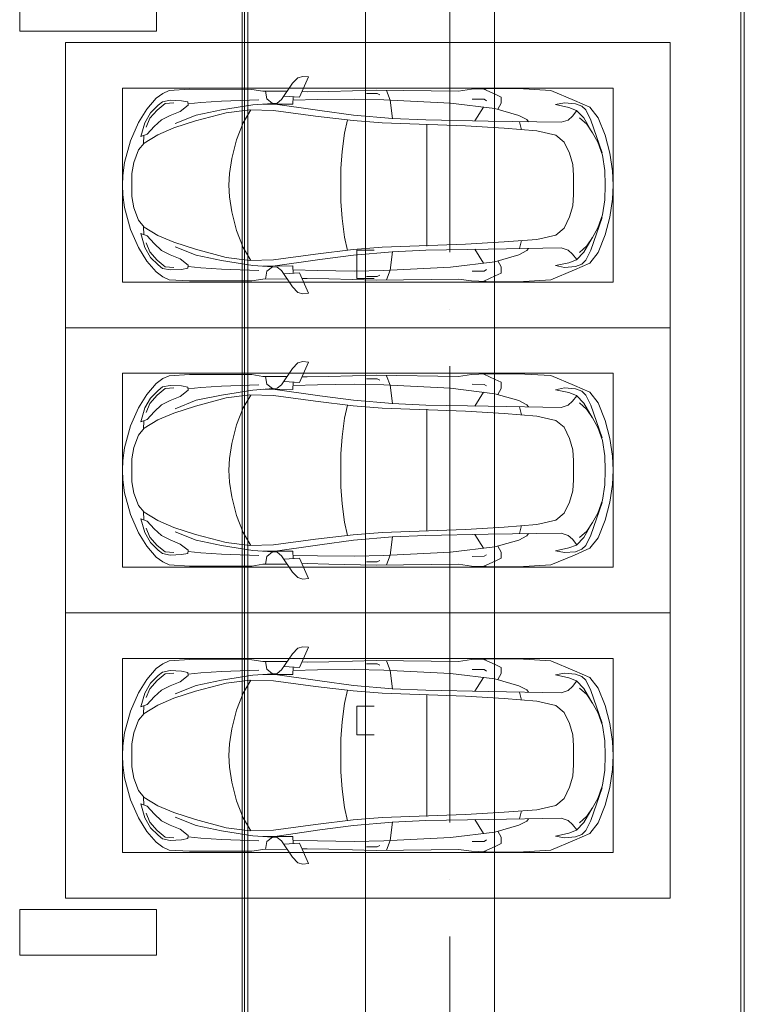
# Model space of a CAD drawing. Header units: millimetres. Extents: x -32229 to 169101, y -13689 to 125138.
# Tile 220 of 256: x 82835 to 89185, y 46318 to 54950. Entities that reach past the tile are written whole.
import ezdxf

# ---------------------------------------------------------------- set-up
doc = ezdxf.new("R2010")
doc.units = ezdxf.units.MM
doc.linetypes.add('ADSK_Линия сетки', pattern=[5000, 4000, -500, 0, -500])
doc.layers.add('A-DETL-____-OTLN', color=7, linetype='Continuous', lineweight=9, true_color=0x00a600)
for name, color, linetype, lineweight in [('A-DETL-GENF-OTLN', 7, 'Continuous', 18), ('A-FLOR-____-OTLN', 7, 'Continuous', 18), ('A-GENM-____-OTLN', 7, 'Continuous', 18), ('C-PRKG-____-OTLN', 7, 'Continuous', 18), ('S-COLS-____-MCUT', 7, 'Continuous', 40), ('S-GRID-____-OTLN', 7, 'Continuous', 9)]:
    doc.layers.add(name, color=color, linetype=linetype, lineweight=lineweight)

# ---------------------------------------------------------------- blocks, each defined once
blk = doc.blocks.new('АР_Машиноместо - 5300x2500_С-V10--01 ЭМ')
at = {"layer": 'A-DETL-GENF-OTLN', "color": 253, "lineweight": 13, "true_color": 0xaaaaaa}
for p, q in [((1052.6, -517.5), (861.8, -571.6)), ((1165.1, -503.1), (1052.6, -517.5)), ((1250, -500), (1165.1, -503.1)), ((1250, -500), (1334.9, -503.1)), ((1334.9, -503.1), (1447.4, -517.5)), ((1447.4, -517.5), (1638.2, -571.6)), ((861.8, -571.6), (701.8, -640.4)), ((1050.7, -599.4), (941.4, -642.2)), ((1148.8, -583), (1050.7, -599.4)), ((1250, -581.6), (1148.8, -583)), ((1250, -581.6), (1351.2, -583)), ((1351.2, -583), (1449.3, -599.4)), ((1449.3, -599.4), (1558.6, -642.2)), ((1638.2, -571.6), (1798.2, -640.4)), ((701.8, -640.4), (584.4, -714.6)), ((824.6, -660.9), (703.5, -696.4)), ((804.5, -715.7), (824.6, -660.9)), ((888.4, -685.9), (815.2, -686.6)), ((941.4, -642.2), (881.5, -691.6)), ((1558.6, -642.2), (1618.5, -691.6)), ((1611.6, -685.9), (1684.8, -686.6)), ((1695.5, -715.7), (1675.4, -660.9)), ((1675.4, -660.9), (1796.5, -696.4)), ((1798.2, -640.4), (1915.6, -714.6)), ((584.4, -714.6), (489, -795.6)), ((616.5, -746.4), (550, -812.3)), ((703.5, -696.4), (616.5, -746.4)), ((737.5, -778.3), (804.5, -715.7)), ((881.5, -691.6), (809.1, -809.4)), ((1618.5, -691.6), (1690.9, -809.4)), ((1762.5, -778.3), (1695.5, -715.7)), ((1796.5, -696.4), (1883.5, -746.4)), ((1883.5, -746.4), (1950, -812.3)), ((1915.6, -714.6), (2011, -795.6)), ((445.9, -853.1), (420.9, -910.7)), ((489, -795.6), (445.9, -853.1)), ((519.1, -851.5), (505.7, -920)), ((550, -812.3), (519.1, -851.5)), ((639.1, -920), (677.4, -843.7)), ((677.4, -843.7), (737.5, -778.3)), ((809.1, -809.4), (749.2, -950.3)), ((1690.9, -809.4), (1750.8, -950.3)), ((1822.6, -843.7), (1762.5, -778.3)), ((1860.9, -920), (1822.6, -843.7)), ((1950, -812.3), (1980.9, -851.5)), ((1980.9, -851.5), (1994.3, -920)), ((2011, -795.6), (2054.1, -853.1)), ((2054.1, -853.1), (2079.1, -910.7)), ((420.9, -910.7), (409.5, -1087)), ((505.7, -920), (510.2, -1018.7)), ((603.4, -1004.8), (639.1, -920)), ((1896.6, -1004.8), (1860.9, -920)), ((1994.3, -920), (1989.8, -1018.7)), ((2079.1, -910.7), (2090.5, -1087)), ((510.2, -1018.7), (521.5, -1074.5)), ((548.5, -1076.2), (603.4, -1004.8)), ((749.2, -950.3), (687.4, -1141)), ((1750.8, -950.3), (1812.6, -1141)), ((1951.5, -1076.2), (1896.6, -1004.8)), ((1989.8, -1018.7), (1978.5, -1074.5)), ((409.5, -1087), (410.6, -1634.2)), ((521.5, -1074.5), (548.5, -1076.2)), ((1978.5, -1074.5), (1951.5, -1076.2)), ((2090.5, -1087), (2089.4, -1634.2)), ((687.4, -1141), (615.4, -1410.3)), ((1812.6, -1141), (1884.6, -1410.3)), ((615.4, -1410.3), (589.4, -1615.5)), ((852.8, -1499), (1016.6, -1459.9)), ((1016.6, -1459.9), (1146.9, -1439.4)), ((1146.9, -1439.4), (1250, -1434.1)), ((1353.1, -1439.4), (1250, -1434.1)), ((1483.4, -1459.9), (1353.1, -1439.4)), ((1647.2, -1499), (1483.4, -1459.9)), ((1884.6, -1410.3), (1910.6, -1615.5)), ((703.6, -1557.1), (852.8, -1499)), ((1796.4, -1557.1), (1647.2, -1499)), ((410.6, -1634.2), (426.5, -1730.9)), ((589.4, -1615.5), (595.8, -1824.8)), ((590.4, -1624.3), (703.6, -1557.1)), ((1909.6, -1624.3), (1796.4, -1557.1)), ((1910.6, -1615.5), (1904.2, -1824.8)), ((2089.4, -1634.2), (2073.5, -1730.9)), ((546.5, -1642.6), (530.6, -1857.6)), ((1953.5, -1642.6), (1969.4, -1857.6)), ((426.5, -1730.9), (427.5, -1943)), ((495, -1765.3), (426.6, -1753.4)), ((533.6, -1816.8), (495, -1765.3)), ((597, -2231), (535, -1798.3)), ((540.9, -1993.7), (539.8, -1733.1)), ((1903, -2231), (1965, -1798.3)), ((1959.1, -1993.7), (1960.2, -1733.1)), ((1966.4, -1816.8), (2005, -1765.3)), ((2005, -1765.3), (2073.4, -1753.4)), ((2073.5, -1730.9), (2072.5, -1943)), ((500.6, -1894.5), (357.8, -1990.1)), ((530.6, -1857.6), (500.6, -1894.5)), ((595.8, -1824.8), (644.6, -2191.8)), ((1904.2, -1824.8), (1855.4, -2191.8)), ((1969.4, -1857.6), (1999.4, -1894.5)), ((1999.4, -1894.5), (2142.2, -1990.1)), ((479.9, -2052.9), (471, -1914.3)), ((2020.1, -2052.9), (2029, -1914.3)), ((309.5, -2036.1), (296.8, -2079.9)), ((301.4, -2130.5), (479.9, -2052.9)), ((357.8, -1990.1), (309.5, -2036.1)), ((540.9, -1993.7), (476.3, -1997.9)), ((505.9, -1996), (500, -2210.1)), ((1959.1, -1993.7), (2023.7, -1997.9)), ((1994.1, -1996), (2000, -2210.1)), ((2198.6, -2130.5), (2020.1, -2052.9)), ((2142.2, -1990.1), (2190.5, -2036.1)), ((2190.5, -2036.1), (2203.2, -2079.9)), ((296.8, -2079.9), (301.4, -2130.5)), ((428.2, -2308.5), (432.3, -2119.9)), ((432.3, -2119.9), (430.7, -2073.9)), ((2067.7, -2119.9), (2069.3, -2073.9)), ((2071.8, -2308.5), (2067.7, -2119.9)), ((2203.2, -2079.9), (2198.6, -2130.5)), ((500, -2210.1), (495.7, -2532.3)), ((636.6, -2526.5), (597, -2231)), ((644.6, -2191.8), (684.2, -2522.3)), ((1855.4, -2191.8), (1815.8, -2522.3)), ((1863.4, -2526.5), (1903, -2231)), ((2000, -2210.1), (2004.3, -2532.3)), ((417.5, -2723), (428.2, -2308.5)), ((2082.5, -2723), (2071.8, -2308.5)), ((495.7, -2532.3), (501.4, -2789.7)), ((636.6, -2526.5), (665.8, -2867.4)), ((684.2, -2522.3), (704.9, -2775.5)), ((1815.8, -2522.3), (1795.1, -2775.5)), ((1863.4, -2526.5), (1834.2, -2867.4)), ((2004.3, -2532.3), (1998.6, -2789.7)), ((447.8, -2638.7), (447.8, -2733.7)), ((2052.2, -2638.7), (2052.2, -2733.7)), ((426.5, -3446.8), (417.5, -2723)), ((447.8, -2733.7), (459.7, -2756.2)), ((2052.2, -2733.7), (2040.3, -2756.2)), ((2073.5, -3446.8), (2082.5, -2723)), ((505.1, -2846.9), (420.9, -2813.3)), ((501.4, -2789.7), (530.9, -3374.8)), ((665.8, -2867.4), (505.1, -2846.9)), ((704.9, -2775.5), (731.2, -3507.6)), ((1795.1, -2775.5), (1768.8, -3507.6)), ((1834.2, -2867.4), (1994.9, -2846.9)), ((1998.6, -2789.7), (1969.1, -3374.8)), ((1994.9, -2846.9), (2079.1, -2813.3)), ((665.6, -2864.6), (678.7, -3159.5)), ((1834.4, -2864.6), (1821.3, -3159.5)), ((678.7, -3159.5), (689.3, -3705.5)), ((1821.3, -3159.5), (1810.7, -3705.5)), ((409.5, -3560), (426.5, -3446.8)), ((530.9, -3374.8), (578.7, -3762.9)), ((1969.1, -3374.8), (1921.3, -3762.9)), ((2090.5, -3560), (2073.5, -3446.8)), ((731.2, -3507.6), (752.2, -3845.6)), ((1768.8, -3507.6), (1747.8, -3845.6)), ((405.6, -3688.5), (409.5, -3560)), ((495.5, -3566.1), (496.8, -3671.6)), ((687.1, -3588.8), (566.5, -3663.9)), ((1812.9, -3588.8), (1933.5, -3663.9)), ((2004.5, -3566.1), (2003.2, -3671.6)), ((2094.4, -3688.5), (2090.5, -3560)), ((403.4, -3968), (405.6, -3688.5)), ((408.2, -3667), (453.1, -3766.3)), ((496.8, -3671.6), (510.1, -3691.5)), ((689.3, -3705.5), (699.7, -4345.5)), ((1810.7, -3705.5), (1800.3, -4345.5)), ((2003.2, -3671.6), (1989.9, -3691.5)), ((2091.8, -3667), (2046.9, -3766.3)), ((2096.6, -3968), (2094.4, -3688.5)), ((453.1, -3766.3), (478.4, -3819.3)), ((532.5, -3818.1), (585.5, -3790.5)), ((578.7, -3762.9), (638.7, -3975.4)), ((1921.3, -3762.9), (1861.3, -3975.4)), ((1967.5, -3818.1), (1914.5, -3790.5)), ((2046.9, -3766.3), (2021.6, -3819.3)), ((478.4, -3819.3), (532.5, -3818.1)), ((752.2, -3845.6), (774.4, -4132.9)), ((1747.8, -3845.6), (1725.6, -4132.9)), ((2021.6, -3819.3), (1967.5, -3818.1)), ((419.6, -4254.2), (403.4, -3968)), ((2080.4, -4254.2), (2096.6, -3968)), ((638.7, -3975.4), (675.2, -4045.5)), ((675.2, -4045.5), (694.6, -4057.6)), ((1824.8, -4045.5), (1805.4, -4057.6)), ((1861.3, -3975.4), (1824.8, -4045.5)), ((774.4, -4132.9), (812.5, -4298.9)), ((1725.6, -4132.9), (1687.5, -4298.9)), ((507.1, -4462.6), (419.6, -4254.2)), ((543.7, -4295.1), (528.4, -4374.7)), ((569.5, -4413.1), (543.7, -4295.1)), ((812.5, -4298.9), (872.7, -4370.2)), ((1687.5, -4298.9), (1627.3, -4370.2)), ((1930.5, -4413.1), (1956.3, -4295.1)), ((1956.3, -4295.1), (1971.6, -4374.7)), ((1992.9, -4462.6), (2080.4, -4254.2)), ((528.4, -4374.7), (536.4, -4471.4)), ((699.7, -4345.5), (679.6, -4406.3)), ((872.7, -4370.2), (970.5, -4419.3)), ((1627.3, -4370.2), (1529.5, -4419.3)), ((1800.3, -4345.5), (1820.4, -4406.3)), ((1971.6, -4374.7), (1963.6, -4471.4)), ((565.9, -4595.1), (507.1, -4462.6)), ((536.4, -4471.4), (557.5, -4525.7)), ((594.6, -4479.3), (569.5, -4413.1)), ((661.8, -4543.1), (594.6, -4479.3)), ((645, -4445.5), (597.3, -4481.4)), ((679.6, -4406.3), (645, -4445.5)), ((970.5, -4419.3), (1069.6, -4447.3)), ((1069.6, -4447.3), (1167.1, -4453.2)), ((1167.1, -4453.2), (1250, -4453.9)), ((1332.9, -4453.2), (1250, -4453.9)), ((1430.4, -4447.3), (1332.9, -4453.2)), ((1529.5, -4419.3), (1430.4, -4447.3)), ((1820.4, -4406.3), (1855, -4445.5)), ((1838.2, -4543.1), (1905.4, -4479.3)), ((1855, -4445.5), (1902.7, -4481.4)), ((1905.4, -4479.3), (1930.5, -4413.1)), ((1934.1, -4595.1), (1992.9, -4462.6)), ((1963.6, -4471.4), (1942.5, -4525.7)), ((557.5, -4525.7), (590.7, -4560.1)), ((590.7, -4560.1), (680.7, -4606.5)), ((717.1, -4568.9), (659.6, -4505.3)), ((788.5, -4617.7), (661.8, -4543.1)), ((791.3, -4619.7), (717.1, -4568.9)), ((1708.7, -4619.7), (1782.9, -4568.9)), ((1711.5, -4617.7), (1838.2, -4543.1)), ((1782.9, -4568.9), (1840.4, -4505.3)), ((1909.3, -4560.1), (1819.3, -4606.5)), ((1942.5, -4525.7), (1909.3, -4560.1)), ((659.1, -4669.9), (565.9, -4595.1)), ((680.7, -4606.5), (967, -4703.6)), ((873.9, -4665.1), (791.3, -4619.7)), ((1819.3, -4606.5), (1533, -4703.6)), ((1626.1, -4665.1), (1708.7, -4619.7)), ((1840.9, -4669.9), (1934.1, -4595.1)), ((812.7, -4729.4), (659.1, -4669.9)), ((970.2, -4771.8), (812.7, -4729.4)), ((988.2, -4706.7), (873.9, -4665.1)), ((1122.2, -4726.4), (988.2, -4706.7)), ((1250, -4731.7), (1122.2, -4726.4)), ((1250, -4731.7), (1377.8, -4726.4)), ((1377.8, -4726.4), (1511.8, -4706.7)), ((1511.8, -4706.7), (1626.1, -4665.1)), ((1529.8, -4771.8), (1687.3, -4729.4)), ((1687.3, -4729.4), (1840.9, -4669.9)), ((1126.4, -4794.1), (970.2, -4771.8)), ((1250, -4800), (1126.4, -4794.1)), ((1250, -4800), (1373.6, -4794.1)), ((1373.6, -4794.1), (1529.8, -4771.8))]:
    blk.add_line(p, q, dxfattribs=at)
at = {"layer": 'A-DETL-GENF-OTLN', "color": 254, "lineweight": 13, "true_color": 0xd4d4d4}
for p, q in [((664.7, -739.9), (591.7, -805)), ((742.6, -707.8), (664.7, -739.9)), ((1757.4, -707.8), (1835.3, -739.9)), ((1835.3, -739.9), (1908.3, -805)), ((591.7, -805), (534.5, -874.4)), ((1908.3, -805), (1965.5, -874.4)), ((534.5, -874.4), (528.1, -949.5)), ((1965.5, -874.4), (1971.9, -949.5)), ((710.2, -962.8), (636.7, -1146)), ((1789.8, -962.8), (1863.3, -1146)), ((537.4, -1076.1), (524.9, -1188.6)), ((1962.6, -1076.1), (1975.1, -1188.6)), ((524.9, -1188.6), (513.9, -1368.9)), ((636.7, -1146), (590.3, -1367.8)), ((1863.3, -1146), (1909.7, -1367.8)), ((1975.1, -1188.6), (1986.1, -1368.9)), ((513.9, -1368.9), (502.3, -1696.3)), ((590.3, -1367.8), (546.5, -1642.6)), ((1909.7, -1367.8), (1953.5, -1642.6)), ((1986.1, -1368.9), (1997.7, -1696.3)), ((955.7, -2426.8), (1105.5, -2413.7)), ((1105.5, -2413.7), (1250, -2412.9)), ((1394.5, -2413.7), (1250, -2412.9)), ((1544.3, -2426.8), (1394.5, -2413.7)), ((677.9, -2473), (794.6, -2446)), ((794.6, -2446), (955.7, -2426.8)), ((1705.4, -2446), (1544.3, -2426.8)), ((1822.1, -2473), (1705.4, -2446)), ((715.1, -3168.3), (1250, -3167.3)), ((1784.9, -3168.3), (1250, -3167.3)), ((694.6, -3980.4), (765.1, -3996.8)), ((1805.4, -3980.4), (1734.9, -3996.8))]:
    blk.add_line(p, q, dxfattribs=at)
at = {"layer": 'C-PRKG-____-OTLN', "color": 253, "lineweight": 13, "true_color": 0xaaaaaa}
for p, q in [((2500, 0), (0, 0)), ((0, 0), (0, -5300)), ((2500, 0), (2500, -5300)), ((400, -500), (400, -4800)), ((400, -500), (2100, -500)), ((2100, -500), (2100, -4800)), ((400, -4800), (2100, -4800)), ((2500, -5300), (0, -5300))]:
    blk.add_line(p, q, dxfattribs=at)
blk = doc.blocks.new('АР-Заполнение деф_ шва - Д_ш_-4338033--01 ЭМ')
at = {"layer": 'A-GENM-____-OTLN', "color": 253, "lineweight": 13, "true_color": 0xaaaaaa}
for p, q in [((0, 25), (39975, 25)), ((0, -25), (39975, -25))]:
    blk.add_line(p, q, dxfattribs=at)
blk = doc.blocks.new('АР-Заполнение деф_ шва - Д_ш__Пристенный-4665773--01 ЭМ')
at = {"layer": 'A-GENM-____-OTLN', "color": 253, "lineweight": 13, "true_color": 0xaaaaaa}
blk.add_line((0, -25), (18500, -25), dxfattribs=at)
blk = doc.blocks.new('Наметкина 10_РД_АР_П_отсоединено_rvt-1--01 ЭМ')
at = {"layer": 'A-FLOR-____-OTLN', "color": 253, "lineweight": 13, "true_color": 0xaaaaaa}
for p, q in [((89185.3, 36875), (89185.3, 75296.9)), ((84785.3, 70100), (84785.3, 30150)), ((84835.3, 36875), (84835.3, 70100)), ((89155.3, 70100), (89155.3, 36875)), ((84805.3, 70075.4), (84805.3, 36875)), ((86995.3, 39840), (86995.3, 60475))]:
    blk.add_line(p, q, dxfattribs=at)
at = {"layer": 'S-COLS-____-MCUT', "color": 253, "lineweight": 15, "true_color": 0xaaaaaa}
for p, q in [((82835.3, 55250), (82835.3, 54850)), ((84035.3, 54850), (84035.3, 55250)), ((82835.3, 54850), (84035.3, 54850)), ((84035.3, 47150), (82835.3, 47150)), ((82835.3, 47150), (82835.3, 46750)), ((84035.3, 46750), (84035.3, 47150)), ((82835.3, 46750), (84035.3, 46750))]:
    blk.add_line(p, q, dxfattribs=at)
at = {"layer": 'A-GENM-____-OTLN', "color": 253, "lineweight": 13, "true_color": 0xaaaaaa, "rotation": 270}
for name, p in [('АР-Заполнение деф_ шва - Д_ш_-4338033--01 ЭМ', (84810.3, 70125)), ('АР-Заполнение деф_ шва - Д_ш__Пристенный-4665773--01 ЭМ', (89180.3, 55350))]:
    blk.add_blockref(name, p, dxfattribs=at)
at = {"layer": 'C-PRKG-____-OTLN', "color": 253, "lineweight": 13, "true_color": 0xaaaaaa, "rotation": 89.99999999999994}
for p in [(83235.3, 52250), (83235.3, 49750), (83235.3, 47250)]:
    blk.add_blockref('АР_Машиноместо - 5300x2500_С-V10--01 ЭМ', p, dxfattribs=at)

msp = doc.modelspace()

# ---------------------------------------------------------------- linework, layer by layer
at = {"layer": 'A-DETL-____-OTLN', "color": 5, "true_color": 0x0000ff}
for p, q in [((85865.4, 37317.1), (85865.4, 70732.4)), ((85940.4, 52930.9), (85790.4, 52930.9)), ((85790.4, 52930.9), (85790.4, 52680.9)), ((85790.4, 52680.9), (85940.4, 52680.9)), ((85940.4, 48930.9), (85790.4, 48930.9)), ((85790.4, 48930.9), (85790.4, 48680.9)), ((85790.4, 48680.9), (85940.4, 48680.9))]:
    msp.add_line(p, q, dxfattribs=at)
at = {"layer": 'S-GRID-____-OTLN', "color": 253, "linetype": 'ADSK_Линия сетки', "true_color": 0xaaaaaa}
msp.add_line((86605.3, -12088.9), (86605.3, 125138.4), dxfattribs=at)

# ---------------------------------------------------------------- block references
at = {"lineweight": 5}
msp.add_blockref('Наметкина 10_РД_АР_П_отсоединено_rvt-1--01 ЭМ', (0, 0), dxfattribs=at)

doc.saveas('drawing.dxf')
